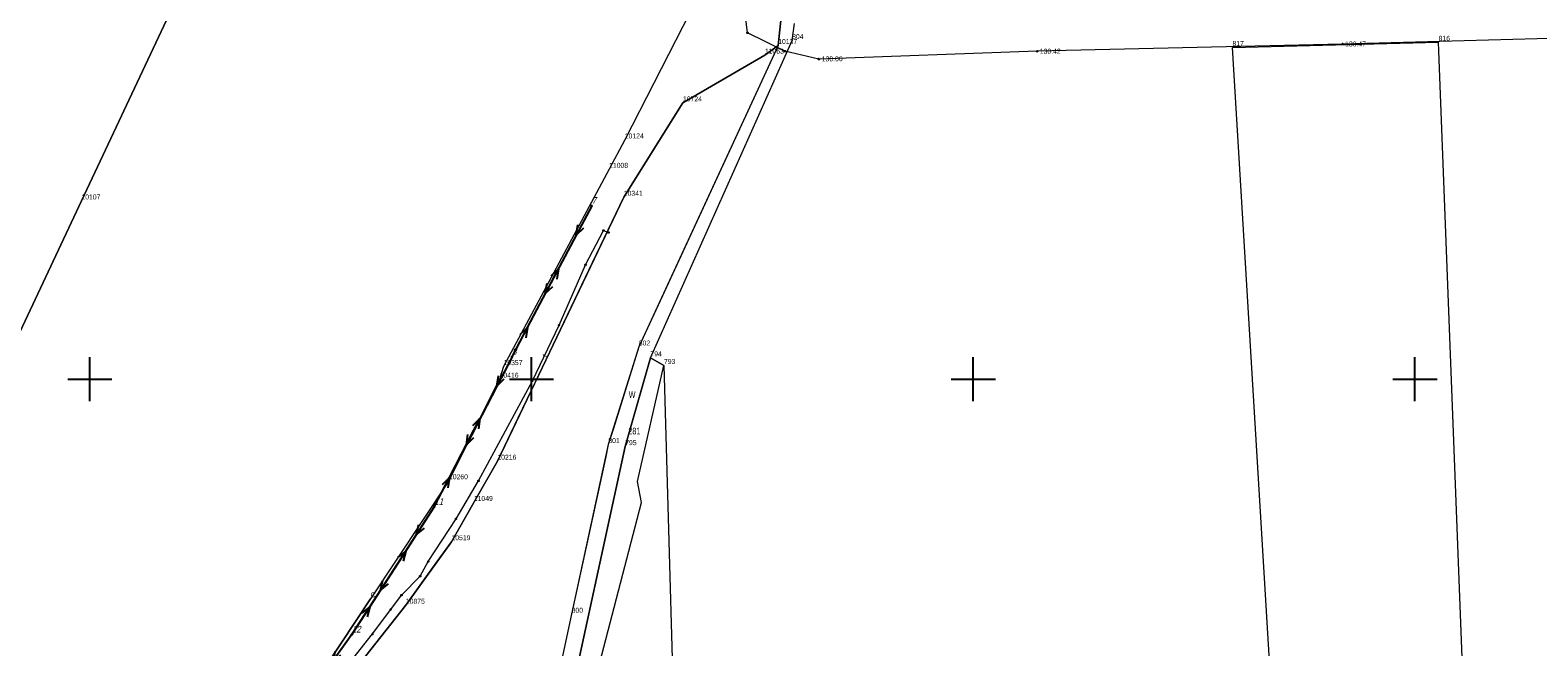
# Model space of a CAD drawing. Header units: metres. Extents: x 5548743 to 5556416, y 5707500 to 5714000.
# Tile 35 of 244: x 5551186 to 5551528, y 5711639 to 5711779. Entities that reach past the tile are written whole.
import ezdxf
from ezdxf.enums import TextEntityAlignment as Align

# ---------------------------------------------------------------- set-up
doc = ezdxf.new("R2010")
doc.units = ezdxf.units.M
doc.linetypes.add('219-1000', pattern=[0])
doc.linetypes.add('suep_nn_1000', pattern=[0])
doc.layers.get('0').update_dxf_attribs({"color": 2, "lineweight": 5})
doc.styles.get("Standard").update_dxf_attribs({"font": 'Working1250', "width": 0.75})

# ---------------------------------------------------------------- blocks, each defined once
blk = doc.blocks.new('203')
at = {"linetype": 'Continuous', "lineweight": 0}
h = blk.add_hatch(color=0, dxfattribs=at)
edge = h.paths.add_edge_path()
edge.add_arc((0, 0), 0.09, 0, 360)
blk = doc.blocks.new('SUEP1')
at = {"color": 0, "linetype": 'Continuous'}
for p, q in [((0, 0), (7.5, 0)), ((7.5, 0), (5.25, 0.75)), ((7.5, 0), (5.25, -0.75)), ((7.5, 0), (22.5, 0)), ((22.5, 0), (20.25, 0.75)), ((22.5, 0), (20.25, -0.75))]:
    blk.add_line(p, q, dxfattribs=at)
blk = doc.blocks.new('PW01')
at = {"linetype": 'Continuous', "lineweight": 13}
h = blk.add_hatch(color=0, dxfattribs=at)
edge = h.paths.add_edge_path()
edge.add_arc((0, 0), 0.18, 0, 360)
blk = doc.blocks.new('PIKIETAW1891')
at = {"color": 0}
blk.add_circle((0, 0), 0.09, dxfattribs=at)
blk = doc.blocks.new('RAMKA1000K')
at = {"color": 0}
for p, q in [((0, 195), (0, 205)), ((100, 195), (100, 205)), ((200, 195), (200, 205)), ((300, 195), (300, 205)), ((800, 195), (800, 205)), ((0, 200), (5, 200)), ((95, 200), (105, 200)), ((195, 200), (205, 200)), ((295, 200), (305, 200)), ((795, 200), (800, 200))]:
    blk.add_line(p, q, dxfattribs=at)

msp = doc.modelspace()

# ---------------------------------------------------------------- linework, layer by layer
at = {"layer": '217-kontur klasyfikacyjny', "color": 3, "linetype": 'CONTINUOUS', "lineweight": 18, "flags": 128}
for points in [[(5551198.1, 5711740.39), (5551273.3, 5711900.29)], [(5551167.26, 5711674.81), (5551198.1, 5711740.39)]]:
    msp.add_lwpolyline(points, dxfattribs=at)
at = {"layer": '218-kontur użytku gruntowego', "color": 3, "linetype": 'CONTINUOUS', "lineweight": 18, "flags": 128}
for points in [[(5551198.1, 5711740.39), (5551273.3, 5711900.29)], [(5551364.6, 5711858.4), (5551355.84, 5711775.59)], [(5551355.84, 5711775.59), (5551364.6, 5711858.4)], [(5551342.5, 5711796.05), (5551321.11, 5711754.2)], [(5551359, 5711776.72), (5551359.55, 5711780.61)], [(5551326.91, 5711704.86), (5551359, 5711776.72)], [(5551355.84, 5711775.59), (5551330.1, 5711719.9)], [(5551334.28, 5711762.6), (5551352.82, 5711773.41)], [(5551352.82, 5711773.41), (5551355.84, 5711775.59)], [(5551320.89, 5711741.22), (5551334.28, 5711762.6)], [(5551321.11, 5711754.2), (5551317.56, 5711747.55)], [(5551317.56, 5711747.55), (5551293.66, 5711702.86)], [(5551167.26, 5711674.81), (5551198.1, 5711740.39)], [(5551313.81, 5711726.44), (5551320.89, 5711741.22)], [(5551300.03, 5711697.64), (5551313.81, 5711726.44)], [(5551330.1, 5711719.9), (5551324.28, 5711707.31)], [(5551324.28, 5711707.31), (5551318.46, 5711688.65)], [(5551326.91, 5711704.86), (5551321.21, 5711684.74)], [(5551321.21, 5711684.74), (5551326.91, 5711704.86)], [(5551329.98, 5711703.12), (5551326.91, 5711704.86)], [(5551293.66, 5711702.86), (5551292.77, 5711700.01)], [(5551324.02, 5711676.82), (5551329.98, 5711703.12)], [(5551292.77, 5711700.01), (5551281.31, 5711677.01)], [(5551296.97, 5711691.26), (5551300.03, 5711697.64)], [(5551292.27, 5711681.44), (5551296.97, 5711691.26)], [(5551318.46, 5711688.65), (5551317.38, 5711685.21)], [(5551321.21, 5711684.74), (5551307.23, 5711620.45)], [(5551307.23, 5711620.45), (5551321.21, 5711684.74)], [(5551317.38, 5711685.21), (5551316.72, 5711682.14)], [(5551286.94, 5711672.09), (5551292.27, 5711681.44)], [(5551316.72, 5711682.14), (5551309.08, 5711646.78)], [(5551281.31, 5711677.01), (5551263.57, 5711650.27)], [(5551324.93, 5711672.06), (5551324.02, 5711676.82)], [(5551281.87, 5711663.21), (5551286.94, 5711672.09)], [(5551311.17, 5711619.3), (5551324.93, 5711672.06)], [(5551278.04, 5711657.87), (5551281.87, 5711663.21)], [(5551271.54, 5711648.82), (5551278.04, 5711657.87)], [(5551263.57, 5711650.27), (5551253.51, 5711635.1)], [(5551253.73, 5711626.26), (5551271.54, 5711648.82)], [(5551309.08, 5711646.78), (5551303.31, 5711620.09)]]:
    msp.add_lwpolyline(points, dxfattribs=at)
at = {"layer": '219-działka ewidencyjna', "color": 7, "linetype": '219-1000', "lineweight": 18, "flags": 128}
for points in [[(5551273.3, 5711900.29), (5551198.1, 5711740.39)], [(5551364.6, 5711858.4), (5551355.84, 5711775.59)], [(5551342.5, 5711796.05), (5551321.11, 5711754.2)], [(5551359, 5711776.72), (5551359.55, 5711780.61)], [(5551326.91, 5711704.86), (5551359, 5711776.72)], [(5551458.69, 5711775.15), (5551505.35, 5711776.32)], [(5551513.95, 5711552.51), (5551505.35, 5711776.32)], [(5551355.84, 5711775.59), (5551324.28, 5711707.31)], [(5551352.82, 5711773.41), (5551334.28, 5711762.6)], [(5551355.84, 5711775.59), (5551352.82, 5711773.41)], [(5551472.84, 5711539.8), (5551458.69, 5711775.15)], [(5551334.28, 5711762.6), (5551320.89, 5711741.22)], [(5551321.11, 5711754.2), (5551317.56, 5711747.55)], [(5551317.56, 5711747.55), (5551293.66, 5711702.86)], [(5551198.1, 5711740.39), (5551167.26, 5711674.81)], [(5551320.89, 5711741.22), (5551292.27, 5711681.44)], [(5551324.28, 5711707.31), (5551317.38, 5711685.21)], [(5551326.91, 5711704.86), (5551321.21, 5711684.74)], [(5551326.91, 5711704.86), (5551329.98, 5711703.12)], [(5551293.66, 5711702.86), (5551292.77, 5711700.01)], [(5551329.98, 5711703.12), (5551333.05, 5711594.25)], [(5551281.31, 5711677.01), (5551292.77, 5711700.01)], [(5551321.21, 5711684.74), (5551307.23, 5711620.45)], [(5551317.38, 5711685.21), (5551309.08, 5711646.78)], [(5551292.27, 5711681.44), (5551286.94, 5711672.09)], [(5551281.31, 5711677.01), (5551263.57, 5711650.27)], [(5551286.94, 5711672.09), (5551281.87, 5711663.21)], [(5551281.87, 5711663.21), (5551271.54, 5711648.82)], [(5551253.51, 5711635.1), (5551263.57, 5711650.27)], [(5551271.54, 5711648.82), (5551253.73, 5711626.26)], [(5551309.08, 5711646.78), (5551303.31, 5711620.09)]]:
    msp.add_lwpolyline(points, dxfattribs=at)
at = {"layer": 'przewód elektroenergetyczny niskiego napięcia', "color": 1, "linetype": 'suep_nn_1000', "lineweight": 18, "flags": 128}
for points in [[(5551313.62, 5711739.29), (5551295.58, 5711705.1)], [(5551295.58, 5711705.1), (5551277.99, 5711671.09)], [(5551277.99, 5711671.09), (5551259.29, 5711642.18)], [(5551259.29, 5711642.18), (5551233.88, 5711606.62)]]:
    msp.add_lwpolyline(points, dxfattribs=at)
at = {"layer": 'przewód kanalizacyjny', "color": 34, "linetype": 'CONTINUOUS', "lineweight": 18, "flags": 128}
msp.add_lwpolyline([(5551538.67, 5711777.4), (5551483.62, 5711775.92), (5551414.47, 5711774.28), (5551365.04, 5711772.52), (5551357.32, 5711774.29), (5551348.91, 5711778.46), (5551346.89, 5711795), (5551343.52, 5711797.39), (5551337.52, 5711798.38)], dxfattribs=at)
at = {"layer": 'przewód telekomunikacyjny podziemny', "color": 30, "linetype": 'CONTINUOUS', "lineweight": 18, "flags": 128}
msp.add_lwpolyline([(5551188.88, 5711556.82), (5551192.57, 5711563.12), (5551204.88, 5711576.36), (5551209.55, 5711582.1), (5551233.36, 5711606.68), (5551235.65, 5711609.4), (5551249.66, 5711624.34), (5551254.82, 5711630.39), (5551257.88, 5711634.53), (5551264.02, 5711642.31), (5551268.11, 5711647.87), (5551270.55, 5711651.09), (5551274.76, 5711655.39), (5551276.63, 5711658.74), (5551282.9, 5711668.37), (5551287.97, 5711676.97), (5551300.18, 5711699.64), (5551306.22, 5711712.27), (5551312.23, 5711725.89), (5551316.31, 5711733.69), (5551317.42, 5711733.25)], dxfattribs=at)

# ---------------------------------------------------------------- block references
at = {"layer": '203-punkt graniczny', "color": 7, "linetype": 'CONTINUOUS', "lineweight": 18}
for p in [(5551359, 5711776.72), (5551505.35, 5711776.32), (5551352.82, 5711773.41), (5551355.84, 5711775.59), (5551458.69, 5711775.15), (5551334.28, 5711762.6), (5551321.11, 5711754.2), (5551317.56, 5711747.55), (5551198.1, 5711740.39), (5551320.89, 5711741.22), (5551324.28, 5711707.31), (5551326.91, 5711704.86), (5551293.66, 5711702.86), (5551329.98, 5711703.12), (5551292.77, 5711700.01), (5551317.38, 5711685.21), (5551321.21, 5711684.74), (5551292.27, 5711681.44), (5551281.31, 5711677.01), (5551286.94, 5711672.09), (5551281.87, 5711663.21), (5551263.57, 5711650.27), (5551271.54, 5711648.82), (5551309.08, 5711646.78)]:
    msp.add_blockref('203', p, dxfattribs=at)
at = {"layer": 'przewód elektroenergetyczny niskiego napięcia', "color": 1, "linetype": 'CONTINUOUS', "lineweight": 18}
for p, rotation in [((5551313.62, 5711739.29), 242.182), ((5551295.58, 5711705.1), 62.182), ((5551295.58, 5711705.1), 242.652), ((5551277.99, 5711671.09), 62.652), ((5551277.99, 5711671.09), 237.104), ((5551259.29, 5711642.18), 57.104), ((5551259.29, 5711642.18), 234.452)]:
    msp.add_blockref('SUEP1', p, dxfattribs=dict(at, rotation=rotation))
at = {"layer": 'Punkt roboczy BDOT GESUT K1', "color": 6, "linetype": 'CONTINUOUS', "lineweight": 18}
for p in [(5551348.91, 5711778.46), (5551357.32, 5711774.29), (5551414.47, 5711774.28), (5551414.47, 5711774.28), (5551483.62, 5711775.92), (5551483.62, 5711775.92), (5551365.04, 5711772.52), (5551365.04, 5711772.52), (5551313.62, 5711739.29), (5551316.31, 5711733.69), (5551317.42, 5711733.25), (5551312.23, 5711725.89), (5551306.22, 5711712.27), (5551295.58, 5711705.1), (5551300.18, 5711699.64), (5551287.97, 5711676.97), (5551277.99, 5711671.09), (5551282.9, 5711668.37), (5551276.63, 5711658.74), (5551274.76, 5711655.39), (5551270.55, 5711651.09), (5551268.11, 5711647.87), (5551259.29, 5711642.18), (5551264.02, 5711642.31)]:
    msp.add_blockref('PIKIETAW1891', p, dxfattribs=at)
at = {"layer": 'rzedna', "color": 34, "linetype": 'CONTINUOUS', "lineweight": 18}
for p in [(5551414.47, 5711774.28), (5551483.62, 5711775.92), (5551365.04, 5711772.52)]:
    msp.add_blockref('PW01', p, dxfattribs=at)
at = {"layer": 'Wstawianie ramki sekcyjnej z opisem', "color": 7, "linetype": 'CONTINUOUS', "lineweight": 13}
for p in [(5550400, 5711500), (5550400, 5711500), (5550400, 5711500), (5550400, 5711500), (5551200, 5711500), (5551200, 5711500), (5551200, 5711500), (5551200, 5711500)]:
    msp.add_blockref('RAMKA1000K', p, dxfattribs=at)

# ---------------------------------------------------------------- texts
at = {"layer": '203-punkt graniczny-Atr103', "color": 7, "width": 0.9}
for s, p in [('10137', (5551355.84, 5711775.59)), ('10137', (5551355.84, 5711775.59)), ('804', (5551359, 5711776.72)), ('804', (5551359, 5711776.72)), ('817', (5551458.69, 5711775.15)), ('817', (5551458.69, 5711775.15)), ('816', (5551505.35, 5711776.32)), ('816', (5551505.35, 5711776.32)), ('11063', (5551352.82, 5711773.41)), ('11063', (5551352.82, 5711773.41)), ('10724', (5551334.28, 5711762.6)), ('10724', (5551334.28, 5711762.6)), ('10124', (5551321.11, 5711754.2)), ('10124', (5551321.11, 5711754.2)), ('11008', (5551317.56, 5711747.55)), ('11008', (5551317.56, 5711747.55)), ('10341', (5551320.89, 5711741.22)), ('10341', (5551320.89, 5711741.22)), ('10107', (5551198.1, 5711740.39)), ('10107', (5551198.1, 5711740.39)), ('802', (5551324.28, 5711707.31)), ('802', (5551324.28, 5711707.31)), ('794', (5551326.91, 5711704.86)), ('794', (5551326.91, 5711704.86)), ('793', (5551329.98, 5711703.12)), ('793', (5551329.98, 5711703.12)), ('10416', (5551292.77, 5711700.01)), ('10416', (5551292.77, 5711700.01)), ('10357', (5551293.66, 5711702.86)), ('10357', (5551293.66, 5711702.86)), ('801', (5551317.38, 5711685.21)), ('801', (5551317.38, 5711685.21)), ('795', (5551321.21, 5711684.74)), ('795', (5551321.21, 5711684.74)), ('10216', (5551292.27, 5711681.44)), ('10216', (5551292.27, 5711681.44)), ('10260', (5551281.31, 5711677.01)), ('10260', (5551281.31, 5711677.01)), ('11049', (5551286.94, 5711672.09)), ('11049', (5551286.94, 5711672.09)), ('10519', (5551281.87, 5711663.21)), ('10519', (5551281.87, 5711663.21)), ('C', (5551263.57, 5711650.27)), ('C', (5551263.57, 5711650.27)), ('10875', (5551271.54, 5711648.82)), ('10875', (5551271.54, 5711648.82)), ('800', (5551309.08, 5711646.78)), ('800', (5551309.08, 5711646.78))]:
    msp.add_text(s, height=1.125, dxfattribs=at).set_placement(p, align=Align.BOTTOM_LEFT)
at = {"layer": '210-oznaczenie konturu użytku gruntowego', "color": 3, "linetype": 'CONTINUOUS', "lineweight": 18, "width": 0.79}
msp.add_text('W', height=1.5, dxfattribs=at).set_placement((5551322, 5711695.77))
at = {"layer": '211-numer działki ewidencyjnej', "color": 7, "linetype": 'CONTINUOUS', "lineweight": 18, "width": 0.79}
msp.add_text('281', height=1.5, dxfattribs=at).set_placement((5551321.91, 5711689.02), align=Align.TOP_LEFT)
at = {"layer": 'przewód telekomunikacyjny podziemny-Atr1', "color": 30, "width": 0.9}
msp.add_text('t', height=1.125, rotation=63.123, dxfattribs=at).set_placement((5551302.84, 5711705.2), align=Align.MIDDLE_LEFT)
at = {"layer": 'Punkt roboczy BDOT GESUT K1-Atr103', "color": 6, "oblique": 15, "width": 0.9}
for s, p in [('7', (5551313.62, 5711739.29)), ('8', (5551295.58, 5711705.1)), ('11', (5551277.99, 5711671.09)), ('12', (5551259.29, 5711642.18))]:
    msp.add_text(s, height=1.5, dxfattribs=at).set_placement(p, align=Align.BOTTOM_LEFT)
at = {"layer": 'rzedna-Atr2', "color": 34, "width": 0.9}
for s, rotation, p in [('130.47', 0.229, (5551484.19, 5711775.93)), ('130.06', 0.729, (5551365.7, 5711772.54)), ('130.42', 0.049, (5551415.07, 5711774.29))]:
    msp.add_text(s, height=1.125, rotation=rotation, dxfattribs=at).set_placement(p, align=Align.MIDDLE_LEFT)

doc.saveas('drawing.dxf')
